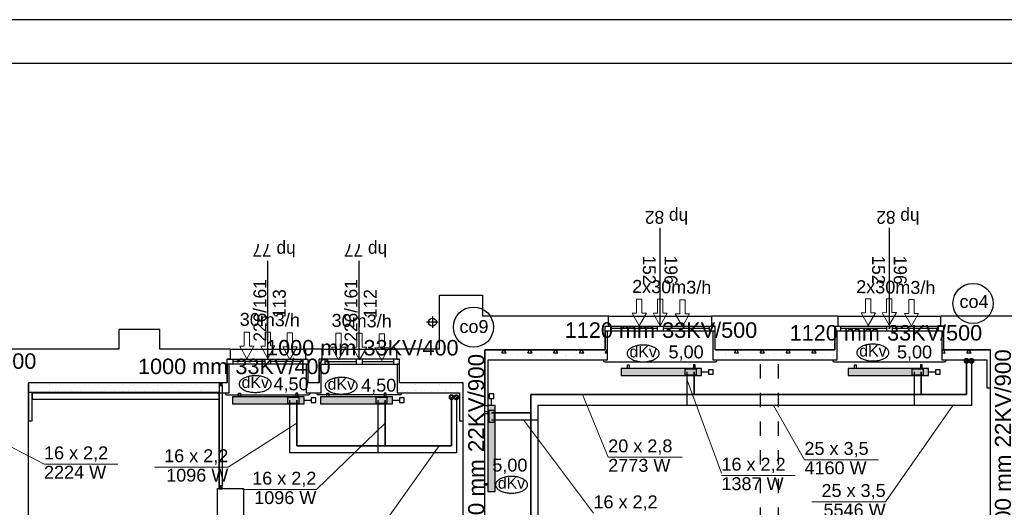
# Model space of a CAD drawing. Header units: millimetres. Extents: x 45180 to 119519, y 31297 to 302414.
# Tile 49 of 97: x 65338 to 79062, y 202952 to 209753. Entities that reach past the tile are written whole.
import ezdxf
from ezdxf.lldxf.tags import DXFTag

# ---------------------------------------------------------------- set-up
doc = ezdxf.new("R2010")
doc.units = ezdxf.units.MM
doc.header["$MEASUREMENT"] = 0
doc.linetypes.add('PHANTOM', pattern=[2.5, 1.25, -0.25, 0.25, -0.25, 0.25, -0.25])
doc.linetypes.add('Przerywana', pattern=[400, 200, -200])
doc.layers.get('0').update_dxf_attribs({"color": 252})
for name, color, linetype in [('#opisy', 7, 'Continuous'), ('#podkład', 252, 'Continuous'), ('_TABELA', 7, 'Continuous'), ('IS_Armatura_podłączeniowa_grz._dolnozas.', 7, 'SOLID'), ('IS_Armatura_Therm', 7, 'SOLID'), ('IS_Grafika', 7, 'SOLID'), ('IS_Grzejniki_Plan_rzut', 7, 'SOLID'), ('IS_Opisy_działek_Therm', 7, 'SOLID'), ('IS_Text_Armatury_Therm', 7, 'Continuous'), ('IS_Text_Odbiornikow_Therm', 7, 'Continuous')]:
    doc.layers.add(name, color=color, linetype=linetype)
doc.layers.add('IS_Powrót', color=5, linetype='DASHDOT', lineweight=35)
doc.layers.add('IS_Zasilanie', color=1, linetype='SOLID', lineweight=30)
doc.styles.add('ARIAL', font='arial.ttf', dxfattribs={"width": 0.75})
doc.styles.add('GENERATED_STYLE_5', font='txt')
doc.styles.get("Standard").update_dxf_attribs({"font": 'arial.ttf', "bigfont": 'BIGFONT.SHX'})
tags = doc.linetypes.add('DASHDOT', pattern=[20, 10, -5, 0, -5]).pattern_tags.tags
tags[10:11] = [DXFTag(74, 4), DXFTag(75, 0), DXFTag(340, '0'), DXFTag(46, 0.0), DXFTag(50, 0.0), DXFTag(44, 0.0), DXFTag(45, 0.0)]
tags[8:9] = [DXFTag(74, 4), DXFTag(75, 0), DXFTag(340, '0'), DXFTag(46, 0.0), DXFTag(50, 0.0), DXFTag(44, 0.0), DXFTag(45, 0.0)]
tags[6:7] = [DXFTag(74, 4), DXFTag(75, 0), DXFTag(340, '0'), DXFTag(46, 0.0), DXFTag(50, 0.0), DXFTag(44, 0.0), DXFTag(45, 0.0)]
tags[4:5] = [DXFTag(74, 4), DXFTag(75, 0), DXFTag(340, '0'), DXFTag(46, 0.0), DXFTag(50, 0.0), DXFTag(44, 0.0), DXFTag(45, 0.0)]
tags = doc.linetypes.add('SOLID', pattern=[10, 10, 0]).pattern_tags.tags
tags[6:7] = [DXFTag(74, 4), DXFTag(75, 0), DXFTag(340, '0'), DXFTag(46, 0.0), DXFTag(50, 0.0), DXFTag(44, 0.0), DXFTag(45, 0.0)]
tags[4:5] = [DXFTag(74, 4), DXFTag(75, 0), DXFTag(340, '0'), DXFTag(46, 0.0), DXFTag(50, 0.0), DXFTag(44, 0.0), DXFTag(45, 0.0)]

# ---------------------------------------------------------------- blocks, each defined once
blk = doc.blocks.new('E210168')
at = {"color": 7, "lineweight": 13}
for p, q in [((19.4, 19.8), (19.4, 13.6)), ((19.4, 19.8), (37, 9.9)), ((19.4, 0), (37, 9.9)), ((19.4, 6.2), (19.4, 0))]:
    blk.add_line(p, q, dxfattribs=at)
blk.add_lwpolyline([(19.4, 13.6), (0, 13.6), (0, 6.2), (19.4, 6.2)], dxfattribs=at)

msp = doc.modelspace()

# ---------------------------------------------------------------- hatches: boundary and pattern name
at = {"layer": 'IS_Grzejniki_Plan_rzut', "ltscale": 10}
for points in [[(74841, 204890), (73721, 204890), (73721, 204790), (74841, 204790)], [(78005, 204890), (76885, 204890), (76885, 204790), (78005, 204790)], [(69302, 204495), (68302, 204495), (68302, 204395), (69302, 204395)], [(70532, 204495), (69532, 204495), (69532, 204395), (70532, 204395)], [(71865, 204372), (71865, 203172), (71965, 203172), (71965, 204372)]]:
    msp.add_hatch(color=251, dxfattribs=at).paths.add_polyline_path(points)

# ---------------------------------------------------------------- linework, layer by layer
at = {"layer": '#podkład', "linetype": 'Continuous'}
for p, q in [((74265, 205480), (74265, 206850)), ((77460, 205480), (77460, 206850)), ((68795, 205020), (68795, 206390)), ((70070, 205020), (70070, 206390)), ((71190, 205160), (71190, 205910)), ((71190, 205910), (71790, 205910)), ((71790, 205910), (71790, 205620)), ((71090, 205615), (71090, 205455)), ((73545, 205620), (71790, 205620)), ((73545, 205480), (73545, 205620)), ((73545, 205620), (74985, 205620)), ((74985, 205480), (74985, 205620)), ((76745, 205620), (74985, 205620)), ((76745, 205480), (76745, 205620)), ((76745, 205620), (78175, 205620)), ((78175, 205480), (78175, 205620)), ((79975, 205620), (78175, 205620)), ((71170, 205535), (71010, 205535)), ((73500, 205150), (73500, 205480)), ((73500, 205480), (73545, 205480)), ((73500, 205480), (75030, 205480)), ((73580, 205480), (73580, 205410)), ((74225, 205445), (73580, 205445)), ((74225, 205480), (74225, 205410)), ((74305, 205480), (74305, 205410)), ((74950, 205445), (74305, 205445)), ((74950, 205480), (74950, 205410)), ((75030, 205480), (74985, 205480)), ((75030, 205150), (75030, 205480)), ((76700, 205150), (76700, 205480)), ((76700, 205480), (76745, 205480)), ((76700, 205480), (78220, 205480)), ((76780, 205480), (76780, 205410)), ((77420, 205445), (76780, 205445)), ((77420, 205480), (77420, 205410)), ((77500, 205480), (77500, 205410)), ((78140, 205445), (77500, 205445)), ((78140, 205480), (78140, 205410)), ((78220, 205480), (78175, 205480)), ((78220, 205150), (78220, 205480)), ((67290, 205430), (66720, 205430)), ((66720, 205430), (66720, 205160)), ((67290, 205160), (67290, 205430)), ((75030, 205410), (73500, 205410)), ((73530, 205410), (73500, 205410)), ((73500, 205410), (73500, 205150)), ((73530, 205010), (73530, 205410)), ((75000, 205410), (75000, 205010)), ((75030, 205410), (75000, 205410)), ((75030, 205150), (75030, 205410)), ((78220, 205410), (76700, 205410)), ((76730, 205410), (76700, 205410)), ((76700, 205410), (76700, 205150)), ((76730, 205010), (76730, 205410)), ((78190, 205410), (78190, 205010)), ((78220, 205410), (78190, 205410)), ((78220, 205150), (78220, 205410)), ((75007, 205265), (75007, 205265)), ((76704, 205265), (76704, 205265)), ((78210, 205243), (78210, 205243)), ((66720, 205160), (64710, 205160)), ((68270, 205160), (67290, 205160)), ((68270, 205160), (68270, 205020)), ((68270, 205160), (69320, 205160)), ((69320, 205160), (69320, 205020)), ((69550, 205160), (69320, 205160)), ((69550, 205160), (69550, 205020)), ((69550, 205160), (70590, 205160)), ((71190, 205160), (70590, 205160)), ((70590, 205160), (70590, 205020)), ((71820, 198300), (71820, 205150)), ((71820, 205150), (73500, 205150)), ((73500, 205150), (71820, 205150)), ((71820, 205150), (71820, 204370)), ((71879, 205066), (71879, 205066)), ((71931, 205074), (71931, 205074)), ((72059, 205105), (72085, 205150)), ((72059, 205105), (72119, 205105)), ((72059, 205066), (72059, 205066)), ((72119, 205105), (72093, 205150)), ((72122, 205095), (72122, 205095)), ((72179, 205066), (72179, 205066)), ((72270, 205074), (72270, 205074)), ((72359, 205066), (72359, 205066)), ((72419, 205105), (72445, 205150)), ((72419, 205105), (72479, 205105)), ((72479, 205105), (72453, 205150)), ((72461, 205095), (72461, 205095)), ((72479, 205066), (72479, 205066)), ((72610, 205074), (72610, 205074)), ((72659, 205066), (72659, 205066)), ((72779, 205105), (72805, 205150)), ((72779, 205105), (72839, 205105)), ((72779, 205066), (72779, 205066)), ((72801, 205095), (72801, 205095)), ((72839, 205105), (72813, 205150)), ((72949, 205074), (72949, 205074)), ((72959, 205066), (72959, 205066)), ((73079, 205066), (73079, 205066)), ((73139, 205105), (73165, 205150)), ((73139, 205105), (73199, 205105)), ((73140, 205095), (73140, 205095)), ((73199, 205105), (73173, 205150)), ((73259, 205066), (73259, 205066)), ((73289, 205074), (73289, 205074)), ((73379, 205066), (73379, 205066)), ((73480, 205095), (73480, 205095)), ((73499, 205105), (73507, 205119)), ((73499, 205105), (73510, 205105)), ((73507, 205119), (73529, 205157)), ((73510, 205105), (73530, 205105)), ((73530, 205155), (73529, 205157)), ((75030, 205150), (76700, 205150)), ((76700, 205150), (75030, 205150)), ((75059, 205066), (75059, 205066)), ((75177, 205095), (75177, 205095)), ((75179, 205066), (75179, 205066)), ((75299, 205105), (75325, 205150)), ((75299, 205105), (75359, 205105)), ((75325, 205074), (75325, 205074)), ((75359, 205105), (75333, 205150)), ((75359, 205066), (75359, 205066)), ((75479, 205066), (75479, 205066)), ((75516, 205095), (75516, 205095)), ((75659, 205105), (75685, 205150)), ((75659, 205105), (75719, 205105)), ((75659, 205066), (75659, 205066)), ((75665, 205074), (75665, 205074)), ((75719, 205105), (75693, 205150)), ((75779, 205066), (75779, 205066)), ((75856, 205095), (75856, 205095)), ((75959, 205066), (75959, 205066)), ((76004, 205074), (76004, 205074)), ((76019, 205105), (76045, 205150)), ((76019, 205105), (76079, 205105)), ((76079, 205105), (76053, 205150)), ((76079, 205066), (76079, 205066)), ((76195, 205095), (76195, 205095)), ((76259, 205066), (76259, 205066)), ((76343, 205074), (76343, 205074)), ((76379, 205105), (76405, 205150)), ((76379, 205105), (76439, 205105)), ((76379, 205066), (76379, 205066)), ((76439, 205105), (76413, 205150)), ((76534, 205095), (76534, 205095)), ((76559, 205066), (76559, 205066)), ((76679, 205066), (76679, 205066)), ((76683, 205074), (76683, 205074)), ((78190, 205124), (78209, 205157)), ((78190, 205105), (78210, 205105)), ((78218, 205141), (78209, 205157)), ((78210, 205105), (78239, 205105)), ((78239, 205105), (78218, 205141)), ((78220, 205150), (78870, 205150)), ((78870, 205150), (78220, 205150)), ((78231, 205095), (78231, 205095)), ((78359, 205066), (78359, 205066)), ((78380, 205074), (78380, 205074)), ((78479, 205066), (78479, 205066)), ((78539, 205105), (78565, 205150)), ((78539, 205105), (78599, 205105)), ((78571, 205095), (78571, 205095)), ((78599, 205105), (78573, 205150)), ((78659, 205066), (78659, 205066)), ((78719, 205074), (78719, 205074)), ((78779, 205066), (78779, 205066)), ((78870, 199210), (78870, 205150)), ((78870, 204620), (78870, 205150)), ((68230, 204690), (68230, 205020)), ((68270, 205020), (68230, 205020)), ((68230, 205020), (69360, 205020)), ((69360, 204950), (68230, 204950)), ((68260, 204950), (68230, 204950)), ((68230, 204950), (68230, 204690)), ((68260, 204550), (68260, 204950)), ((68310, 205020), (68310, 204950)), ((68755, 204985), (68310, 204985)), ((68755, 205020), (68755, 204950)), ((68835, 205020), (68835, 204950)), ((69280, 204985), (68835, 204985)), ((69280, 205020), (69280, 204950)), ((69320, 205020), (69360, 205020)), ((69360, 204950), (69330, 204950)), ((69330, 204950), (69330, 204550)), ((69359, 204946), (69359, 204946)), ((69360, 204690), (69360, 205020)), ((69360, 204690), (69360, 204950)), ((69510, 204690), (69510, 205020)), ((69550, 205020), (69510, 205020)), ((70630, 205020), (69510, 205020)), ((69510, 204950), (70630, 204950)), ((69540, 204950), (69510, 204950)), ((69510, 204950), (69510, 204690)), ((69540, 204550), (69540, 204950)), ((69590, 205020), (69590, 204950)), ((69590, 204985), (70030, 204985)), ((70030, 205020), (70030, 204950)), ((70110, 205020), (70110, 204950)), ((70110, 204985), (70550, 204985)), ((70550, 205020), (70550, 204950)), ((70590, 205020), (70630, 205020)), ((70630, 204950), (70600, 204950)), ((70600, 204950), (70600, 204550)), ((70630, 204690), (70630, 205020)), ((70630, 204690), (70630, 204950)), ((71867, 205010), (71867, 205010)), ((71870, 205010), (73530, 205010)), ((71870, 204370), (71870, 205010)), ((72207, 205010), (72207, 205010)), ((72546, 205010), (72546, 205010)), ((72886, 205010), (72886, 205010)), ((73225, 205010), (73225, 205010)), ((73475, 205000), (73475, 205010)), ((73495, 204980), (75035, 204980)), ((75000, 205010), (76730, 205010)), ((75055, 205000), (75055, 205010)), ((75262, 205010), (75262, 205010)), ((75601, 205010), (75601, 205010)), ((75940, 205010), (75940, 205010)), ((76280, 205010), (76280, 205010)), ((76619, 205010), (76619, 205010)), ((76670, 205000), (76670, 205010)), ((76690, 204980), (78230, 204980)), ((78190, 205010), (78820, 205010)), ((78250, 205000), (78250, 205010)), ((78316, 205010), (78316, 205010)), ((78656, 205010), (78656, 205010)), ((78820, 205010), (78820, 204620)), ((69359, 204826), (69359, 204826)), ((69359, 204793), (69360, 204795)), ((69359, 204793), (69360, 204793)), ((71846, 204819), (71846, 204819)), ((78825, 204840), (78825, 204840)), ((65460, 199540), (65460, 204690)), ((68230, 204690), (65460, 204690)), ((65460, 204690), (65460, 204160)), ((68230, 204690), (65460, 204690)), ((65567, 204650), (65567, 204650)), ((65758, 204671), (65758, 204671)), ((65907, 204650), (65907, 204650)), ((66097, 204671), (66097, 204671)), ((66246, 204650), (66246, 204650)), ((66437, 204671), (66437, 204671)), ((66585, 204650), (66585, 204650)), ((66776, 204671), (66776, 204671)), ((66925, 204650), (66925, 204650)), ((67116, 204671), (67116, 204671)), ((67264, 204650), (67264, 204650)), ((67455, 204671), (67455, 204671)), ((67604, 204650), (67604, 204650)), ((67794, 204671), (67794, 204671)), ((67943, 204650), (67943, 204650)), ((68160, 204690), (68120, 204690)), ((68120, 204690), (68120, 204650)), ((68120, 204650), (68160, 204690)), ((68120, 204690), (68160, 204650)), ((68120, 204650), (68160, 204650)), ((68120, 204650), (68120, 203250)), ((68134, 204671), (68134, 204671)), ((68160, 204650), (68160, 204690)), ((68160, 204650), (68160, 203250)), ((69359, 204706), (69359, 204706)), ((69510, 204690), (69360, 204690)), ((69510, 204690), (69360, 204690)), ((69492, 204671), (69492, 204671)), ((71520, 204690), (70630, 204690)), ((71520, 204690), (70630, 204690)), ((70658, 204650), (70658, 204650)), ((70849, 204671), (70849, 204671)), ((70998, 204650), (70998, 204650)), ((71189, 204671), (71189, 204671)), ((71337, 204650), (71337, 204650)), ((71520, 195660), (71520, 204690)), ((71520, 204160), (71520, 204690)), ((71867, 204671), (71867, 204671)), ((78820, 204620), (78870, 204620)), ((65460, 204560), (68120, 204560)), ((65503, 204586), (65503, 204586)), ((65510, 204160), (65510, 204550)), ((65510, 204550), (68260, 204550)), ((68120, 204550), (65510, 204550)), ((65510, 204550), (65510, 204460)), ((65579, 204586), (65579, 204586)), ((65652, 204565), (65652, 204565)), ((65759, 204586), (65759, 204586)), ((65843, 204586), (65843, 204586)), ((65879, 204586), (65879, 204586)), ((65991, 204565), (65991, 204565)), ((66059, 204586), (66059, 204586)), ((66179, 204586), (66179, 204586)), ((66182, 204586), (66182, 204586)), ((66331, 204565), (66331, 204565)), ((66359, 204586), (66359, 204586)), ((66479, 204586), (66479, 204586)), ((66522, 204586), (66522, 204586)), ((66659, 204586), (66659, 204586)), ((66670, 204565), (66670, 204565)), ((66779, 204586), (66779, 204586)), ((66861, 204586), (66861, 204586)), ((66959, 204586), (66959, 204586)), ((67010, 204565), (67010, 204565)), ((67079, 204586), (67079, 204586)), ((67201, 204586), (67201, 204586)), ((67259, 204586), (67259, 204586)), ((67349, 204565), (67349, 204565)), ((67379, 204586), (67379, 204586)), ((67540, 204586), (67540, 204586)), ((67559, 204586), (67559, 204586)), ((67679, 204586), (67679, 204586)), ((67688, 204565), (67688, 204565)), ((67859, 204586), (67859, 204586)), ((67879, 204586), (67879, 204586)), ((67979, 204586), (67979, 204586)), ((68028, 204565), (68028, 204565)), ((68120, 203210), (68120, 204560)), ((68120, 204460), (68120, 204550)), ((68159, 204586), (68159, 204586)), ((68205, 204540), (68205, 204550)), ((68219, 204586), (68219, 204586)), ((68225, 204520), (69365, 204520)), ((69330, 204550), (69540, 204550)), ((69359, 204586), (69359, 204586)), ((69385, 204565), (69385, 204565)), ((69385, 204540), (69385, 204550)), ((69479, 204586), (69479, 204586)), ((69480, 204540), (69480, 204550)), ((70640, 204520), (69500, 204520)), ((70600, 204550), (71470, 204550)), ((70660, 204540), (70660, 204550)), ((70679, 204586), (70679, 204586)), ((70743, 204565), (70743, 204565)), ((70859, 204586), (70859, 204586)), ((70934, 204586), (70934, 204586)), ((70979, 204586), (70979, 204586)), ((71083, 204565), (71083, 204565)), ((71159, 204586), (71159, 204586)), ((71273, 204586), (71273, 204586)), ((71279, 204586), (71279, 204586)), ((71422, 204565), (71422, 204565)), ((71459, 204586), (71459, 204586)), ((71470, 204550), (71470, 204160)), ((65482, 204395), (65482, 204395)), ((65510, 204460), (68120, 204460)), ((71507, 204480), (71507, 204480)), ((71820, 204370), (71870, 204370)), ((71846, 204480), (71846, 204480)), ((65503, 204246), (65503, 204246)), ((65460, 204160), (65510, 204160)), ((71470, 204160), (71520, 204160)), ((71519, 204170), (71520, 204172)), ((71519, 204170), (71520, 204170)), ((68160, 203250), (68120, 203250)), ((68120, 203250), (68120, 203210)), ((68120, 203210), (68160, 203250)), ((68120, 203250), (68160, 203210)), ((68160, 203210), (68160, 203250)), ((68460, 203210), (68090, 203210)), ((68090, 203210), (68090, 202820)), ((68120, 203210), (68160, 203210)), ((68460, 202820), (68460, 203210))]:
    msp.add_line(p, q, dxfattribs=at)
at = {"layer": '#podkład', "linetype": 'Przerywana'}
for p, q in [((75665, 197550), (75665, 205150)), ((75915, 197550), (75915, 205150))]:
    msp.add_line(p, q, dxfattribs=at)
at = {"layer": '#podkład', "linetype": 'Continuous'}
msp.add_circle((71090, 205535), 55, dxfattribs=at)
for centre, start, end in [((73495, 205000), 180, 270), ((75035, 205000), 270, 0), ((76690, 205000), 180, 270), ((78230, 205000), 270, 0), ((68225, 204540), 180, 270), ((69365, 204540), 270, 0), ((69500, 204540), 180, 270), ((70640, 204540), 270, 0)]:
    msp.add_arc(centre, 20, start, end, dxfattribs=at)
at = {"layer": '_TABELA', "color": 7}
for p, q in [((115838, 209753), (53838, 209753)), ((115238, 209143), (56338, 209143))]:
    msp.add_line(p, q, dxfattribs=at)
at = {"layer": 'IS_Armatura_podłączeniowa_grz._dolnozas.', "ltscale": 10}
for p, q in [((74771, 204880), (74611, 204880)), ((74611, 204880), (74611, 204800)), ((74611, 204800), (74771, 204800)), ((74771, 204800), (74771, 204880)), ((74771, 204880), (74771, 204880)), ((77935, 204880), (77775, 204880)), ((77775, 204880), (77775, 204800)), ((77775, 204800), (77935, 204800)), ((77935, 204800), (77935, 204880)), ((77935, 204880), (77935, 204880)), ((69232, 204485), (69072, 204485)), ((69072, 204485), (69072, 204405)), ((69232, 204405), (69232, 204485)), ((69232, 204485), (69232, 204485)), ((70462, 204485), (70302, 204485)), ((70302, 204485), (70302, 204405)), ((70462, 204405), (70462, 204485)), ((70462, 204485), (70462, 204485)), ((69072, 204405), (69232, 204405)), ((70302, 204405), (70462, 204405)), ((71875, 204302), (71875, 204142)), ((71955, 204302), (71875, 204302)), ((71875, 204302), (71875, 204302)), ((71955, 204142), (71955, 204302)), ((71875, 204142), (71955, 204142))]:
    msp.add_line(p, q, dxfattribs=at)
at = {"layer": 'IS_Armatura_Therm', "ltscale": 10}
for p, q in [((74841, 204840), (74939, 204840)), ((75004, 204872), (74939, 204872)), ((74939, 204872), (74939, 204807)), ((74939, 204807), (75004, 204807)), ((75004, 204807), (75004, 204872)), ((78005, 204840), (78102, 204840)), ((78167, 204872), (78102, 204872)), ((78102, 204872), (78102, 204807)), ((78102, 204807), (78167, 204807)), ((78167, 204807), (78167, 204872)), ((71947, 204535), (71882, 204535)), ((71882, 204535), (71882, 204470)), ((71947, 204470), (71947, 204535)), ((69302, 204445), (69399, 204445)), ((69464, 204477), (69399, 204477)), ((69399, 204477), (69399, 204412)), ((69399, 204412), (69464, 204412)), ((69464, 204412), (69464, 204477)), ((70532, 204445), (70630, 204445)), ((70695, 204477), (70630, 204477)), ((70630, 204477), (70630, 204412)), ((70630, 204412), (70695, 204412)), ((70695, 204412), (70695, 204477)), ((71882, 204470), (71947, 204470)), ((71915, 204372), (71915, 204470))]:
    msp.add_line(p, q, dxfattribs=at)
at = {"layer": 'IS_Grafika', "ltscale": 10}
for p, q in [((78706, 205332), (78706, 205332)), ((78606, 205282), (78606, 205282))]:
    msp.add_line(p, q, dxfattribs=at)
for centre in [(78626, 205796), (71663, 205465)]:
    msp.add_circle(centre, 280, dxfattribs=at)
for points, knots in [([(74028, 205215), (74017, 205215), (73995, 205215), (73964, 205211), (73934, 205205), (73907, 205197), (73882, 205188), (73860, 205176), (73841, 205163), (73825, 205149), (73814, 205133), (73806, 205117), (73805, 205105), (73805, 205099)], [0, 0, 0, 0, 33.024043, 64.733497, 94.961552, 123.540383, 150.314771, 175.16102, 198.015155, 218.916387, 238.072713, 255.947572, 273.334314, 273.334314, 273.334314, 273.334314]), ([(74251, 205099), (74251, 205105), (74250, 205117), (74242, 205133), (74231, 205149), (74215, 205163), (74196, 205176), (74174, 205188), (74149, 205197), (74122, 205205), (74092, 205211), (74061, 205215), (74039, 205215), (74028, 205215)], [0, 0, 0, 0, 17.386742, 35.2616, 54.417927, 75.319159, 98.173293, 123.019543, 149.793931, 178.372762, 208.600817, 240.310271, 273.334314, 273.334314, 273.334314, 273.334314]), ([(77230, 205227), (77219, 205227), (77198, 205226), (77166, 205222), (77137, 205217), (77109, 205209), (77084, 205199), (77062, 205187), (77043, 205175), (77028, 205160), (77016, 205145), (77009, 205128), (77007, 205116), (77007, 205110)], [0, 0, 0, 0, 33.024043, 64.733497, 94.961552, 123.540383, 150.314771, 175.16102, 198.015155, 218.916387, 238.072713, 255.947572, 273.334314, 273.334314, 273.334314, 273.334314]), ([(77454, 205110), (77454, 205116), (77452, 205128), (77445, 205145), (77433, 205160), (77418, 205175), (77399, 205187), (77376, 205199), (77352, 205209), (77324, 205217), (77294, 205222), (77263, 205226), (77241, 205227), (77230, 205227)], [0, 0, 0, 0, 17.386742, 35.2616, 54.417927, 75.319159, 98.173293, 123.019543, 149.793931, 178.372762, 208.600817, 240.310271, 273.334314, 273.334314, 273.334314, 273.334314]), ([(73805, 205099), (73805, 205093), (73806, 205081), (73814, 205065), (73825, 205049), (73841, 205035), (73860, 205022), (73882, 205010), (73907, 205001), (73934, 204993), (73964, 204987), (73995, 204983), (74017, 204982), (74028, 204982)], [0, 0, 0, 0, 17.386742, 35.2616, 54.417927, 75.319159, 98.173293, 123.019543, 149.793931, 178.372762, 208.600817, 240.310271, 273.334314, 273.334314, 273.334314, 273.334314]), ([(74028, 204982), (74039, 204982), (74061, 204983), (74092, 204987), (74122, 204993), (74149, 205001), (74174, 205010), (74196, 205022), (74215, 205035), (74231, 205049), (74242, 205065), (74250, 205081), (74251, 205093), (74251, 205099)], [0, 0, 0, 0, 33.024043, 64.733497, 94.961552, 123.540383, 150.314771, 175.16102, 198.015155, 218.916387, 238.072713, 255.947572, 273.334314, 273.334314, 273.334314, 273.334314]), ([(77007, 205110), (77007, 205104), (77009, 205093), (77016, 205076), (77028, 205060), (77043, 205046), (77062, 205033), (77084, 205022), (77109, 205012), (77137, 205004), (77166, 204998), (77198, 204995), (77219, 204994), (77230, 204994)], [0, 0, 0, 0, 17.386742, 35.2616, 54.417927, 75.319159, 98.173293, 123.019543, 149.793931, 178.372762, 208.600817, 240.310271, 273.334314, 273.334314, 273.334314, 273.334314]), ([(77230, 204994), (77241, 204994), (77263, 204995), (77294, 204998), (77324, 205004), (77352, 205012), (77376, 205022), (77399, 205033), (77418, 205046), (77433, 205060), (77445, 205076), (77452, 205093), (77454, 205104), (77454, 205110)], [0, 0, 0, 0, 33.024043, 64.733497, 94.961552, 123.540383, 150.314771, 175.16102, 198.015155, 218.916387, 238.072713, 255.947572, 273.334314, 273.334314, 273.334314, 273.334314]), ([(68622, 204788), (68611, 204788), (68589, 204787), (68558, 204783), (68528, 204777), (68501, 204770), (68476, 204760), (68454, 204748), (68435, 204736), (68419, 204721), (68408, 204706), (68400, 204689), (68398, 204677), (68398, 204671)], [0, 0, 0, 0, 33.024043, 64.733497, 94.961552, 123.540383, 150.314771, 175.16102, 198.015155, 218.916387, 238.072713, 255.947572, 273.334314, 273.334314, 273.334314, 273.334314]), ([(68845, 204671), (68845, 204677), (68843, 204689), (68836, 204706), (68824, 204721), (68809, 204736), (68790, 204748), (68768, 204760), (68743, 204770), (68715, 204777), (68686, 204783), (68654, 204787), (68633, 204788), (68622, 204788)], [0, 0, 0, 0, 17.386742, 35.2616, 54.417927, 75.319159, 98.173293, 123.019543, 149.793931, 178.372762, 208.600817, 240.310271, 273.334314, 273.334314, 273.334314, 273.334314]), ([(69821, 204765), (69810, 204765), (69788, 204764), (69757, 204760), (69727, 204754), (69699, 204746), (69674, 204737), (69652, 204725), (69633, 204712), (69618, 204698), (69606, 204682), (69599, 204666), (69597, 204654), (69597, 204648)], [0, 0, 0, 0, 33.024043, 64.733497, 94.961552, 123.540383, 150.314771, 175.16102, 198.015155, 218.916387, 238.072713, 255.947572, 273.334314, 273.334314, 273.334314, 273.334314]), ([(70044, 204648), (70044, 204654), (70042, 204666), (70035, 204682), (70023, 204698), (70008, 204712), (69989, 204725), (69967, 204737), (69942, 204746), (69914, 204754), (69885, 204760), (69853, 204764), (69832, 204765), (69821, 204765)], [0, 0, 0, 0, 17.386742, 35.2616, 54.417927, 75.319159, 98.173293, 123.019543, 149.793931, 178.372762, 208.600817, 240.310271, 273.334314, 273.334314, 273.334314, 273.334314]), ([(68398, 204671), (68398, 204665), (68400, 204654), (68408, 204637), (68419, 204621), (68435, 204607), (68454, 204594), (68476, 204583), (68501, 204573), (68528, 204565), (68558, 204559), (68589, 204556), (68611, 204555), (68622, 204555)], [0, 0, 0, 0, 17.386742, 35.2616, 54.417927, 75.319159, 98.173293, 123.019543, 149.793931, 178.372762, 208.600817, 240.310271, 273.334314, 273.334314, 273.334314, 273.334314]), ([(68622, 204555), (68633, 204555), (68654, 204556), (68686, 204559), (68715, 204565), (68743, 204573), (68768, 204583), (68790, 204594), (68809, 204607), (68824, 204621), (68836, 204637), (68843, 204654), (68845, 204665), (68845, 204671)], [0, 0, 0, 0, 33.024043, 64.733497, 94.961552, 123.540383, 150.314771, 175.16102, 198.015155, 218.916387, 238.072713, 255.947572, 273.334314, 273.334314, 273.334314, 273.334314]), ([(69597, 204648), (69597, 204642), (69599, 204630), (69606, 204614), (69618, 204598), (69633, 204584), (69652, 204571), (69674, 204559), (69699, 204550), (69727, 204542), (69757, 204536), (69788, 204532), (69810, 204532), (69821, 204532)], [0, 0, 0, 0, 17.386742, 35.2616, 54.417927, 75.319159, 98.173293, 123.019543, 149.793931, 178.372762, 208.600817, 240.310271, 273.334314, 273.334314, 273.334314, 273.334314]), ([(69821, 204532), (69832, 204532), (69853, 204532), (69885, 204536), (69914, 204542), (69942, 204550), (69967, 204559), (69989, 204571), (70008, 204584), (70023, 204598), (70035, 204614), (70042, 204630), (70044, 204642), (70044, 204648)], [0, 0, 0, 0, 33.024043, 64.733497, 94.961552, 123.540383, 150.314771, 175.16102, 198.015155, 218.916387, 238.072713, 255.947572, 273.334314, 273.334314, 273.334314, 273.334314]), ([(72193, 203383), (72182, 203383), (72161, 203382), (72129, 203379), (72100, 203373), (72072, 203365), (72047, 203355), (72025, 203344), (72006, 203331), (71991, 203316), (71979, 203301), (71972, 203284), (71970, 203272), (71970, 203267)], [0, 0, 0, 0, 33.024043, 64.733497, 94.961552, 123.540383, 150.314771, 175.16102, 198.015155, 218.916387, 238.072713, 255.947572, 273.334314, 273.334314, 273.334314, 273.334314]), ([(71970, 203267), (71970, 203261), (71972, 203249), (71979, 203232), (71991, 203217), (72006, 203202), (72025, 203189), (72047, 203178), (72072, 203168), (72100, 203160), (72129, 203154), (72161, 203151), (72182, 203150), (72193, 203150)], [0, 0, 0, 0, 17.386742, 35.2616, 54.417927, 75.319159, 98.173293, 123.019543, 149.793931, 178.372762, 208.600817, 240.310271, 273.334314, 273.334314, 273.334314, 273.334314]), ([(72417, 203267), (72417, 203272), (72415, 203284), (72408, 203301), (72396, 203316), (72380, 203331), (72362, 203344), (72339, 203355), (72314, 203365), (72287, 203373), (72257, 203379), (72226, 203382), (72204, 203383), (72193, 203383)], [0, 0, 0, 0, 17.386742, 35.2616, 54.417927, 75.319159, 98.173293, 123.019543, 149.793931, 178.372762, 208.600817, 240.310271, 273.334314, 273.334314, 273.334314, 273.334314]), ([(72193, 203150), (72204, 203150), (72226, 203151), (72257, 203154), (72287, 203160), (72314, 203168), (72339, 203178), (72362, 203189), (72380, 203202), (72396, 203217), (72408, 203232), (72415, 203249), (72417, 203261), (72417, 203267)], [0, 0, 0, 0, 33.024043, 64.733497, 94.961552, 123.540383, 150.314771, 175.16102, 198.015155, 218.916387, 238.072713, 255.947572, 273.334314, 273.334314, 273.334314, 273.334314])]:
    msp.add_open_spline(points, degree=3, knots=knots, dxfattribs=at)
at = {"layer": 'IS_Grzejniki_Plan_rzut', "ltscale": 10}
for p, q in [((73809, 204890), (73809, 204940)), ((73809, 204940), (73834, 204940)), ((73834, 204940), (73834, 204890)), ((74754, 204940), (74729, 204940)), ((74729, 204940), (74729, 204890)), ((74754, 204890), (74754, 204940)), ((76972, 204890), (76972, 204940)), ((76972, 204940), (76997, 204940)), ((76997, 204940), (76997, 204890)), ((77917, 204940), (77892, 204940)), ((77892, 204940), (77892, 204890)), ((77917, 204890), (77917, 204940)), ((74841, 204890), (73721, 204890)), ((73721, 204890), (73721, 204790)), ((73721, 204790), (74841, 204790)), ((74841, 204790), (74841, 204890)), ((74841, 204890), (74841, 204890)), ((78005, 204890), (76885, 204890)), ((76885, 204890), (76885, 204790)), ((76885, 204790), (78005, 204790)), ((78005, 204790), (78005, 204890)), ((78005, 204890), (78005, 204890)), ((69302, 204495), (68302, 204495)), ((68302, 204495), (68302, 204395)), ((68389, 204495), (68389, 204545)), ((68389, 204545), (68414, 204545)), ((68414, 204545), (68414, 204495)), ((69214, 204545), (69189, 204545)), ((69189, 204545), (69189, 204495)), ((69214, 204495), (69214, 204545)), ((69302, 204395), (69302, 204495)), ((69302, 204495), (69302, 204495)), ((70532, 204495), (69532, 204495)), ((69532, 204495), (69532, 204395)), ((69620, 204495), (69620, 204545)), ((69620, 204545), (69645, 204545)), ((69645, 204545), (69645, 204495)), ((70445, 204545), (70420, 204545)), ((70420, 204545), (70420, 204495)), ((70445, 204495), (70445, 204545)), ((70532, 204395), (70532, 204495)), ((70532, 204495), (70532, 204495)), ((68302, 204395), (69302, 204395)), ((69532, 204395), (70532, 204395)), ((71865, 204372), (71865, 203172)), ((71965, 204372), (71865, 204372)), ((71865, 204372), (71865, 204372)), ((71965, 203172), (71965, 204372)), ((71865, 204285), (71815, 204285)), ((71815, 204285), (71815, 204260)), ((71815, 204260), (71865, 204260)), ((71815, 203260), (71815, 203285)), ((71815, 203285), (71865, 203285)), ((71865, 203260), (71815, 203260)), ((71865, 203172), (71965, 203172))]:
    msp.add_line(p, q, dxfattribs=at)
at = {"layer": 'IS_Opisy_działek_Therm', "lineweight": 5, "ltscale": 10}
for p, q in [((74641, 204726), (75119, 203430)), ((73181, 204525), (73541, 203650)), ((75847, 204374), (76276, 203614)), ((78345, 204374), (77408, 203027)), ((69202, 204128), (68246, 203512)), ((70432, 204128), (69473, 203199)), ((72362, 204172), (73335, 202869)), ((64707, 204063), (65677, 203553)), ((71186, 203812), (70372, 202664)), ((65677, 203553), (66707, 203553)), ((73541, 203650), (74571, 203650)), ((76276, 203614), (77306, 203614)), ((68246, 203512), (67216, 203512)), ((75119, 203394), (76149, 203394)), ((69473, 203199), (68443, 203199)), ((77408, 203027), (76378, 203027))]:
    msp.add_line(p, q, dxfattribs=at)
at = {"layer": 'IS_Powrót', "ltscale": 10}
for p, q in [((78534, 204995), (78534, 204525)), ((74741, 204525), (74741, 204840)), ((77905, 204840), (77905, 204525)), ((71356, 204489), (71356, 203812)), ((74741, 204525), (72461, 204525)), ((72461, 204525), (72461, 204272)), ((77905, 204525), (74741, 204525)), ((78534, 204525), (77905, 204525)), ((69202, 203812), (69202, 204445)), ((70432, 204445), (70432, 203812)), ((71915, 204272), (72461, 204272)), ((72461, 204272), (72461, 197845)), ((70432, 203812), (69202, 203812)), ((71356, 203812), (70432, 203812))]:
    msp.add_line(p, q, dxfattribs=at)
at = {"layer": 'IS_Powrót', "color": 5, "lineweight": 0, "ltscale": 20}
for centre in [(78534, 204995), (78534, 204995), (71356, 204489)]:
    msp.add_circle(centre, 34.1, dxfattribs=at)
at = {"layer": 'IS_Powrót', "color": 5, "lineweight": 30, "ltscale": 20}
for centre in [(78534, 204995), (78534, 204995), (71356, 204489)]:
    msp.add_circle(centre, 22.1, dxfattribs=at)
at = {"layer": 'IS_Zasilanie', "ltscale": 10}
for p, q in [((78604, 204994), (78604, 204374)), ((74641, 204374), (74641, 204840)), ((77805, 204840), (77805, 204374)), ((71425, 204487), (71425, 203712)), ((69102, 203712), (69102, 204445)), ((70332, 204445), (70332, 203712)), ((74641, 204374), (72561, 204374)), ((72561, 204374), (72561, 204172)), ((77805, 204374), (74641, 204374)), ((78604, 204374), (77805, 204374)), ((71915, 204172), (72561, 204172)), ((72561, 204172), (72561, 197961)), ((70332, 203712), (69102, 203712)), ((71425, 203712), (70332, 203712))]:
    msp.add_line(p, q, dxfattribs=at)
at = {"layer": 'IS_Zasilanie', "color": 1, "linetype": 'PHANTOM', "lineweight": 0, "ltscale": 250}
for centre in [(78604, 204994), (78604, 204994), (71425, 204487)]:
    msp.add_circle(centre, 34.1, dxfattribs=at)
at = {"layer": 'IS_Zasilanie', "color": 1, "linetype": 'PHANTOM', "lineweight": 30, "ltscale": 250}
for centre in [(78604, 204994), (78604, 204994), (71425, 204487)]:
    msp.add_circle(centre, 22.1, dxfattribs=at)

# ---------------------------------------------------------------- block references
at = {"color": 7, "lineweight": 5, "xscale": 10, "yscale": 10, "zscale": 10, "rotation": 270.0966492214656}
for p in [(73874, 205855), (74166, 205855), (77066, 205860), (77359, 205861), (74476, 205845), (77668, 205851), (68404, 205395), (68697, 205396), (69006, 205386), (69684, 205381), (69977, 205381), (70286, 205371)]:
    msp.add_blockref('E210168', p, dxfattribs=at)

# ---------------------------------------------------------------- texts
at = {"layer": '#opisy', "color": 7, "lineweight": 0, "style": 'ARIAL'}
for s, p in [('2x30m3/h', (73873, 205944, 140)), ('2x30m3/h', (76996, 205940, 140)), ('30m3/h', (68404, 205485, 140)), ('30m3/h', (69684, 205470, 140))]:
    msp.add_text(s, height=180, rotation=359.2172, dxfattribs=at).set_placement(p)
at = {"layer": '#podkład', "linetype": 'Continuous', "style": 'GENERATED_STYLE_5'}
for s, rotation, p in [('hp 82', 180, (74655, 207086)), ('hp 82', 180, (77880, 207086)), ('hp 77', 180, (69185, 206626)), ('hp 77', 180, (70460, 206626)), ('152', 270, (74024, 206464)), ('196', 270, (74326, 206460)), ('152', 270, (77219, 206464)), ('196', 270, (77521, 206460)), ('226/161', 90, (68776, 205263)), ('226/161', 90, (70046, 205263)), ('113', 90, (69046, 205593)), ('112', 90, (70313, 205593))]:
    msp.add_text(s, height=180, rotation=rotation, dxfattribs=at).set_placement(p)
at = {"layer": 'IS_Grafika', "ltscale": 10}
for s, insert, char_height, attachment_point in [('\\fArial|b0|i0;co4', (78437, 205730), 180, 7), ('\\fArial|b0|i0;co9', (71467, 205381), 180, 7), ('\\fArial|b0|i0;dKv', (74028, 205202), 158.4, 2), ('\\fArial|b0|i0;dKv', (77230, 205214), 158.4, 2), ('\\fArial|b0|i0;dKv', (68622, 204775), 158.4, 2), ('\\fArial|b0|i0;dKv', (69821, 204751), 158.4, 2), ('\\fArial|b0|i0;dKv', (72193, 203370), 158.4, 2)]:
    msp.add_mtext(s, dxfattribs=dict(at, insert=insert, char_height=char_height, attachment_point=attachment_point))
at = {"layer": 'IS_Opisy_działek_Therm', "ltscale": 10, "char_height": 180}
for s, insert, attachment_point in [('\\fArial|b0|i0;20 x 2,8', (73541, 203686), 7), ('\\fArial|b0|i0;25 x 3,5', (76276, 203650), 7), ('\\fArial|b0|i0;16 x 2,2', (65677, 203589), 7), ('\\fArial|b0|i0;16 x 2,2', (68246, 203548), 9), ('\\fArial|b0|i0;2224 W', (65677, 203532), 1), ('\\fArial|b0|i0;2773 W', (73541, 203628), 1), ('\\fArial|b0|i0;16 x 2,2', (75119, 203430), 7), ('\\fArial|b0|i0;4160 W', (76276, 203593), 1), ('\\fArial|b0|i0;1096 W', (68246, 203491), 3), ('\\fArial|b0|i0;16 x 2,2', (69473, 203235), 9), ('\\fArial|b0|i0;1387 W', (75119, 203372), 1), ('\\fArial|b0|i0;1096 W', (69473, 203178), 3), ('\\fArial|b0|i0;25 x 3,5', (77408, 203063), 9), ('\\fArial|b0|i0;16 x 2,2', (73335, 202905), 7), ('\\fArial|b0|i0;5546 W', (77408, 203005), 3)]:
    msp.add_mtext(s, dxfattribs=dict(at, insert=insert, attachment_point=attachment_point))
at = {"layer": 'IS_Text_Armatury_Therm', "linetype": 'SOLID', "ltscale": 10, "char_height": 180, "attachment_point": 9}
for s, insert in [('\\fArial|b0|i0;5,00  ', (74871, 204996)), ('\\fArial|b0|i0;5,00  ', (78055, 204996)), ('\\fArial|b0|i0;4,50  ', (69365, 204550)), ('\\fArial|b0|i0;4,50  ', (70587, 204532)), ('\\fArial|b0|i0;5,00  ', (72415, 203418))]:
    msp.add_mtext(s, dxfattribs=dict(at, insert=insert))
at = {"layer": 'IS_Text_Odbiornikow_Therm', "linetype": 'SOLID', "ltscale": 10, "char_height": 216}
for s, insert, attachment_point in [('\\fArial|b0|i0;1120 mm', (74193, 205532), 3), ('\\fArial|b0|i0;33KV/500', (74293, 205532), 1), ('\\fArial|b0|i0;1120 mm', (77328, 205494), 3), ('\\fArial|b0|i0;33KV/500', (77428, 205494), 1), ('\\fArial|b0|i0;1000 mm', (70030, 205286), 3), ('\\fArial|b0|i0;33KV/400', (70130, 205286), 1), ('\\fArial|b0|i0;33KV/400', (64245, 205100), 1), ('\\fArial|b0|i0;33KV/400', (68345, 205026), 1), ('\\fArial|b0|i0;1000 mm', (68245, 205026), 3)]:
    msp.add_mtext(s, dxfattribs=dict(at, insert=insert, attachment_point=attachment_point))
at = {"layer": 'IS_Text_Odbiornikow_Therm', "linetype": 'SOLID', "ltscale": 10, "char_height": 223.2, "rotation": 90}
for s, insert, attachment_point in [('\\fArial|b0|i0;22KV/900', (71589, 203722), 1), ('\\fArial|b0|i0;22KV/900', (78931, 203787), 1), ('\\fArial|b0|i0;1200 mm', (78931, 203687), 3), ('\\fArial|b0|i0;1200 mm', (71589, 203622), 3)]:
    msp.add_mtext(s, dxfattribs=dict(at, insert=insert, attachment_point=attachment_point))

doc.saveas('drawing.dxf')
